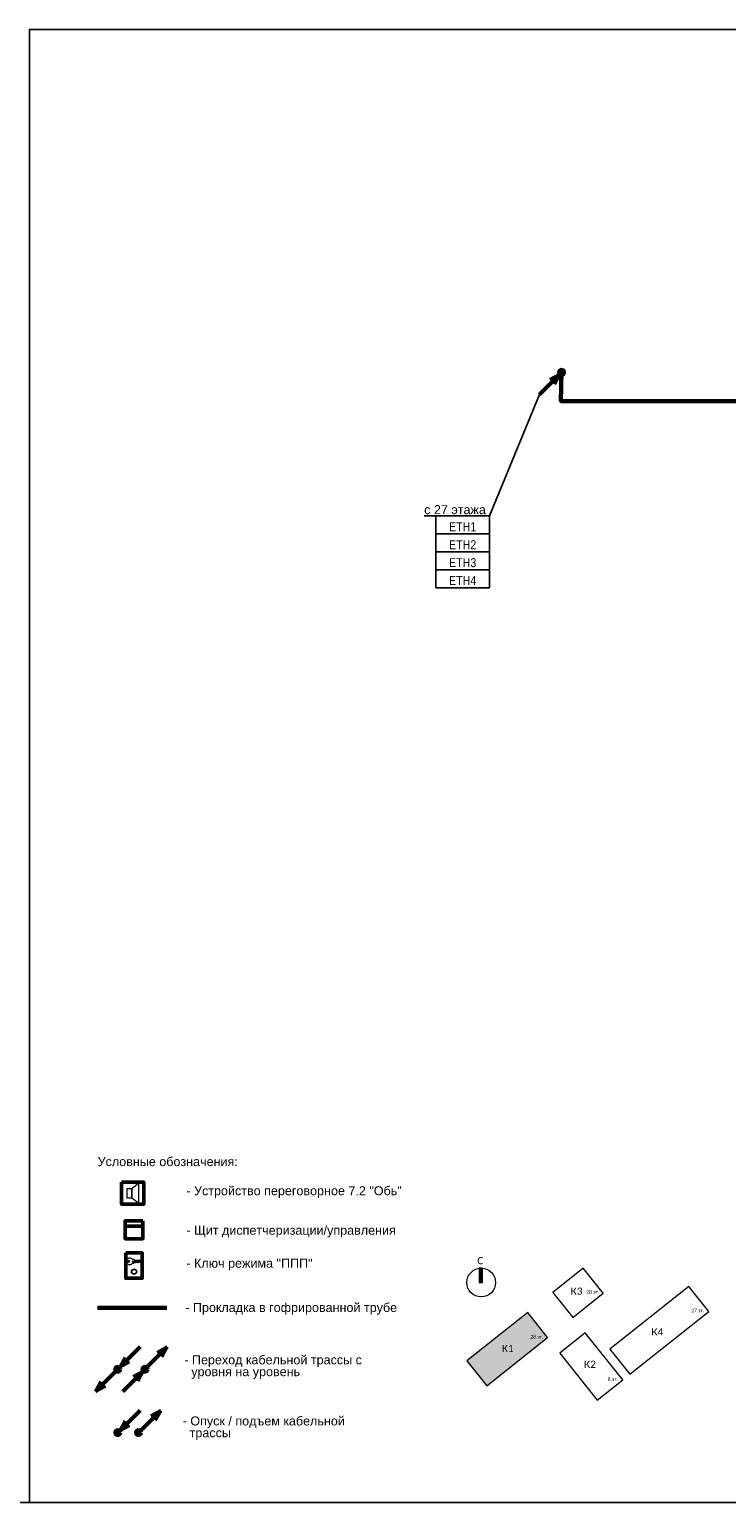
# Model space of a CAD drawing. Header units: millimetres. Extents: x -277772 to 277599, y -59564 to 282085.
# Tile 122 of 192: x -249978 to -230581, y 148277 to 189277. Entities that reach past the tile are written whole.
import ezdxf
from ezdxf import colors
from ezdxf.entities.mleader import LeaderData, LeaderLine
from ezdxf.enums import TextEntityAlignment as Align
from ezdxf.math import Vec2, Vec3

# ---------------------------------------------------------------- set-up
doc = ezdxf.new("R2018")
doc.units = ezdxf.units.MM
doc.set_wipeout_variables(frame=1)
doc.layers.add('EI_HATCH_GALV', color=7, linetype='Continuous')
doc.layers.add('UNPLOTTED', color=2, linetype='Continuous', plot=False)
for name, color, linetype, lineweight in [('КИП_выноска', 6, 'Continuous', 25), ('КИП_прибор', 140, 'Continuous', 50), ('КИП_трасса', 3, 'Continuous', 60), ('Типовые аннотации', 7, 'Continuous', 18)]:
    doc.layers.add(name, color=color, linetype=linetype, lineweight=lineweight)
doc.styles.add('Calibri Light', font='calibril.ttf', dxfattribs={"height": 2})
doc.styles.add('Calibri Light_1', font='calibril.ttf', dxfattribs={"height": 1})
doc.styles.add('CP.Text', font='arial.ttf')
doc.styles.add('GOST 2.304', font='arial.ttf', dxfattribs={"width": 0.85})
doc.linetypes.add('в трубе открыто', pattern='A,10,[133,ltypeshp.shx,S=0.75,R=0,X=-5,Y=2.5],-2.5,[130,ltypeshp.shx,S=2.5,R=-45,X=0,Y=0],-2.5', length=15)

# ---------------------------------------------------------------- blocks, each defined once
blk = doc.blocks.new('*U4')
at = {"color": 0}
blk.add_lwpolyline([(0, 410), (0, 0), (-569, 0), (-569, 410)], close=True, dxfattribs=at)
blk = doc.blocks.new('Bag_K01')
at = {"layer": 'EI_HATCH_GALV', "ltscale": 100}
h = blk.add_hatch(dxfattribs=at)
h.set_pattern_fill('ANGLE', color=256)
h.set_pattern_definition([(0, (219205.2806, 21694.9894), (0, 6.985), [5.08, -1.905]), (90, (219205.2806, 21694.9894), (-6.985, 4e-16), [5.08, -1.905])])
h.paths.add_polyline_path([(-554, 696), (0, 0), (1694, 1349), (1139, 2045)])
h.paths.add_polyline_path([(1501, 1253), (1589, 1253), (1589, 1495), (1501, 1495)], flags=24)
h.paths.add_polyline_path([(1375, 1253), (1556, 1253), (1556, 1495), (1375, 1495)], flags=24)
h.paths.add_polyline_path([(1179, 1253), (1389, 1253), (1389, 1495), (1179, 1495)], flags=24)
h.paths.add_polyline_path([(512, 809), (772, 809), (772, 1294), (512, 1294)], flags=24)
h.paths.add_polyline_path([(340, 809), (608, 809), (608, 1294), (340, 1294)], flags=24)
at = {"layer": 'Типовые аннотации', "lineweight": 9}
blk.add_hatch(color=256, dxfattribs=at).paths.add_polyline_path([(-114, 2878), (-214, 2878), (-214, 3278), (-114, 3278)])
at = {"layer": 'Типовые аннотации'}
for p, q in [((-114, 3278), (-214, 3278)), ((-214, 3278), (-214, 2878)), ((-214, 2878), (-114, 2878)), ((-114, 2878), (-114, 3278)), ((1139, 2045), (-554, 696)), ((1694, 1349), (1139, 2045)), ((0, 0), (1694, 1349)), ((-554, 696), (0, 0))]:
    blk.add_line(p, q, dxfattribs=at)
at = {"layer": 'Типовые аннотации', "lineweight": 9}
for p, q in [((2688, 3278), (1840, 2602)), ((3243, 2582), (2688, 3278)), ((1840, 2602), (2394, 1906)), ((2394, 1906), (3243, 2582)), ((5623, 2771), (3425, 1020)), ((6178, 2074), (5623, 2771)), ((3979, 324), (6178, 2074)), ((1139, 2045), (-554, 696)), ((1694, 1349), (1139, 2045)), ((0, 0), (1694, 1349)), ((2742, 1477), (2034, 913)), ((3784, 168), (2742, 1477)), ((2034, 913), (3076, -395)), ((3425, 1020), (3979, 324)), ((-554, 696), (0, 0)), ((3076, -395), (3784, 168))]:
    blk.add_line(p, q, dxfattribs=at)
at = {"layer": 'Типовые аннотации'}
blk.add_circle((-154, 2878), 400, dxfattribs=at)
at = {"layer": 'Типовые аннотации', "lineweight": 9, "attachment_point": 1}
for s, insert, char_height, width, style in [('\\fCalibri Light|b0|i0|c204|p34|;C', (-263, 3589), 200, 208.44, 'Calibri Light'), ('\\fCalibri Light|b0|i0|c204|p34|;К', (2335, 2739), 200, 208.44, 'Calibri Light'), ('\\fCalibri Light|b0|i0|c204|p34|;3', (2507, 2739), 200, 192.41, 'Calibri Light'), ('28 ', (2770, 2665), 100, 232.49, 'Calibri Light_1'), ('эт', (2962, 2665), 100, 160.34, 'Calibri Light_1'), ('\\fCalibri Light|b0|i0|c204|p34|;.', (3094, 2665), 100, 48.1, 'Calibri Light_1'), ('27 ', (5689, 2152), 100, 232.49, 'Calibri Light_1'), ('эт', (5880, 2152), 100, 160.34, 'Calibri Light_1'), ('\\fCalibri Light|b0|i0|c204|p34|;.', (6013, 2152), 100, 48.1, 'Calibri Light_1'), ('28 ', (1214, 1420), 100, 232.49, 'Calibri Light_1'), ('28 ', (1214, 1420), 100, 232.49, 'Calibri Light_1'), ('эт', (1406, 1420), 100, 160.34, 'Calibri Light_1'), ('эт', (1406, 1420), 100, 160.34, 'Calibri Light_1'), ('\\fCalibri Light|b0|i0|c204|p34|;.', (1538, 1420), 100, 48.1, 'Calibri Light_1'), ('\\fCalibri Light|b0|i0|c204|p34|;.', (1538, 1420), 100, 48.1, 'Calibri Light_1'), ('\\fCalibri Light|b0|i0|c204|p34|;К', (4582, 1605), 200, 208.44, 'Calibri Light'), ('\\fCalibri Light|b0|i0|c204|p34|;4', (4754, 1605), 200, 192.41, 'Calibri Light'), ('\\fCalibri Light|b0|i0|c204|p34|;К', (419, 1144), 200, 208.44, 'Calibri Light'), ('\\fCalibri Light|b0|i0|c204|p34|;К', (419, 1144), 200, 208.44, 'Calibri Light'), ('\\fCalibri Light|b0|i0|c204|p34|;1', (591, 1144), 200, 192.41, 'Calibri Light'), ('\\fCalibri Light|b0|i0|c204|p34|;1', (591, 1144), 200, 192.41, 'Calibri Light'), ('\\fCalibri Light|b0|i0|c204|p34|;К', (2706, 703), 200, 208.44, 'Calibri Light'), ('\\fCalibri Light|b0|i0|c204|p34|;2', (2878, 703), 200, 192.41, 'Calibri Light'), ('8 ', (3364, 238), 100, 136.29, 'Calibri Light_1'), ('эт', (3476, 238), 100, 160.34, 'Calibri Light_1'), ('\\fCalibri Light|b0|i0|c204|p34|;.', (3608, 238), 100, 48.1, 'Calibri Light_1')]:
    blk.add_mtext(s, dxfattribs=dict(at, insert=insert, char_height=char_height, width=width, style=style))
blk = doc.blocks.new('*U72')
at = {"lineweight": 50}
h = blk.add_hatch(color=256, dxfattribs=at)
h.dxf.hatch_style = 1
edge = h.paths.add_edge_path()
edge.add_arc((0, 0), 0.75, -134.4723, 225.5277)
for q in [(-6.13, -6.24), (-3.27, -2.05), (-1.98, -3.31)]:
    blk.add_line((-0.53, -0.54), q, dxfattribs=at)
blk.add_circle((0, 0), 0.75, dxfattribs=at)
blk = doc.blocks.new('_None')
blk = doc.blocks.new('*U11')
at = {"color": 0, "lineweight": 30, "style": 'GOST 2.304', "width": 0.85}
for tag, p in [('ИМЯ_КАБЕЛЯ_3', (7.46, -12.5)), ('ИМЯ_КАБЕЛЯ_4', (7.46, -17.5)), ('ИМЯ_КАБЕЛЯ_5', (7.46, -22.5)), ('ИМЯ_КАБЕЛЯ_6', (7.46, -27.5)), ('ИМЯ_КАБЕЛЯ_7', (7.46, -32.5)), ('ИМЯ_КАБЕЛЯ_8', (7.46, -37.5)), ('ИМЯ_КАБЕЛЯ_9', (7.46, -42.5))]:
    blk.add_attdef(tag, text='', height=2.5, dxfattribs=at).set_placement(p, align=Align.BOTTOM_CENTER)
at = {"linetype": 'Continuous'}
blk.add_wipeout([(0, 2.5), (14.92, 2.5), (14.92, -2.5), (0, -2.5)], dxfattribs=at)
at = {"color": 0}
blk.add_line((0, -2.5), (0, 0), dxfattribs=at)
at = {"color": 0, "linetype": 'Continuous'}
blk.add_lwpolyline([(0, -2.5), (14.92, -2.5), (14.92, 2.5), (0, 2.5)], close=True, dxfattribs=at)
at = {"color": 0, "linetype": 'Continuous', "lineweight": 30, "ltscale": 75, "width": 0.85, "flags": 104}
blk.add_attdef('ПРИМЕЧАНИЕ_1', text='', height=2.5, dxfattribs=at).set_placement((7.46, 3.61), align=Align.BOTTOM_CENTER)
at = {"color": 0, "lineweight": 30, "style": 'GOST 2.304', "width": 0.85}
for tag, p in [('ИМЯ_КАБЕЛЯ_1', (7.46, -2.5)), ('ИМЯ_КАБЕЛЯ_2', (7.46, -7.5))]:
    blk.add_attdef(tag, text='', height=2.5, dxfattribs=at).set_placement(p, align=Align.BOTTOM_CENTER)
at = {"color": 0, "lineweight": 30, "width": 0.85, "flags": 104}
blk.add_attdef('ПРИМЕЧАНИЕ_2', text='', height=2.5, dxfattribs=at).set_placement((7.46, -7.53), align=Align.BOTTOM_CENTER)
blk = doc.blocks.new('A$C449d8904')
blk.add_lwpolyline([(0, 309), (0, 0), (307, 0), (307, 309)], close=True)
at = {"lineweight": 18}
for points in [[(70, 216), (70, 91), (140, 91), (140, 216)], [(237, 17), (237, 292), (140, 216), (140, 91)]]:
    blk.add_lwpolyline(points, close=True, dxfattribs=at)
blk = doc.blocks.new('*U13')
at = {"lineweight": 50}
h = blk.add_hatch(color=256, dxfattribs=at)
h.dxf.hatch_style = 1
edge = h.paths.add_edge_path()
edge.add_arc((0, 0), 0.75, 45, 405)
for q in [(6.19, 6.19), (2.02, 3.29), (3.29, 2.02)]:
    blk.add_line((0.53, 0.53), q, dxfattribs=at)
blk.add_circle((0, 0), 0.75, dxfattribs=at)
blk = doc.blocks.new('*U35')
at = {"lineweight": 50}
h = blk.add_hatch(color=256, dxfattribs=at)
h.dxf.hatch_style = 1
edge = h.paths.add_edge_path()
edge.add_arc((0, 0), 0.75, 45, 405)
for p, q in [((0.53, 0.53), (6.19, 6.19)), ((6.19, 6.19), (3.43, 4.7)), ((6.19, 6.19), (4.7, 3.43))]:
    blk.add_line(p, q, dxfattribs=at)
blk.add_circle((0, 0), 0.75, dxfattribs=at)
blk = doc.blocks.new('*U36')
at = {"lineweight": 50}
h = blk.add_hatch(color=256, dxfattribs=at)
h.dxf.hatch_style = 1
edge = h.paths.add_edge_path()
edge.add_arc((0, 0), 0.75, -135, 225)
for p, q in [((-0.53, -0.53), (-6.19, -6.19)), ((-6.19, -6.19), (-4.7, -3.43)), ((-6.19, -6.19), (-3.43, -4.7))]:
    blk.add_line(p, q, dxfattribs=at)
blk.add_circle((0, 0), 0.75, dxfattribs=at)
blk = doc.blocks.new('*U37')
at = {"lineweight": 50}
h = blk.add_hatch(color=256, dxfattribs=at)
h.dxf.hatch_style = 1
edge = h.paths.add_edge_path()
edge.add_arc((0, 0), 0.75, -135, 225)
for q in [(-6.19, -6.19), (-3.29, -2.02), (-2.02, -3.29)]:
    blk.add_line((-0.53, -0.53), q, dxfattribs=at)
blk.add_circle((0, 0), 0.75, dxfattribs=at)
blk = doc.blocks.new('Шкаф')
at = {"linetype": 'Continuous'}
blk.add_wipeout([(-2.5, -2.5), (-2.5, 2.5), (2.5, 2.5), (2.5, -2.5)], dxfattribs=at)
at = {"color": 0, "linetype": 'Continuous'}
for points in [[(-2.5, -2.5), (2.5, -2.5), (2.5, 2.5), (-2.5, 2.5)], [(-2.5, -2.5), (2.5, -2.5), (2.5, -1), (-2.5, -1)]]:
    blk.add_lwpolyline(points, close=True, dxfattribs=at)
blk = doc.blocks.new('A$C5ef3676d')
blk.add_lwpolyline([(0, 470), (307, 470), (307, 0), (0, 0)], close=True)
at = {"lineweight": 18}
for points in [[(284, 309), (135, 309), (119, 315), (292, 315)], [(125, 345), (140, 356), (146, 356), (150, 353), (150, 339), (275, 339), (296, 324), (296, 320), (269, 294), (254, 294), (243, 305), (226, 288), (224, 288)], [(220, 288), (216, 288), (199, 303), (182, 286), (169, 298), (150, 298), (150, 275), (146, 273), (125, 284)]]:
    blk.add_lwpolyline(points, dxfattribs=at)
at = {"lineweight": 25}
blk.add_lwpolyline([(220, 288), (222, 292), (224, 288)], dxfattribs=at)
blk.add_circle((56, 314), 13.8, dxfattribs=at)
at = {"lineweight": 18}
for radius in [49.7, 41.3]:
    blk.add_circle((156, 122), radius, dxfattribs=at)
for points, knots in [([(15, 314), (15, 323), (16, 332), (23, 349), (28, 356), (37, 366), (41, 369), (50, 374), (54, 376), (59, 377)], [0, 0, 0, 0, 0.547336, 0.547336, 1.063434, 1.063434, 1.361474, 1.361474, 1.660846, 1.660846, 1.660846, 1.660846]), ([(59, 252), (53, 253), (46, 256), (35, 265), (30, 271), (22, 282), (19, 288), (16, 301), (15, 307), (15, 314)], [0, 0, 0, 0, 0.417934, 0.417934, 0.875269, 0.875269, 1.256039, 1.256039, 1.653364, 1.653364, 1.653364, 1.653364]), ([(59, 377), (66, 379), (72, 379), (86, 378), (93, 376), (104, 369), (109, 365), (118, 356), (122, 350), (125, 344)], [0, 0, 0, 0, 0.41198, 0.41198, 0.823657, 0.823657, 1.201793, 1.201793, 1.602028, 1.602028, 1.602028, 1.602028]), ([(125, 285), (121, 277), (116, 270), (104, 259), (98, 255), (86, 251), (81, 250), (70, 250), (65, 250), (59, 252)], [0, 0, 0, 0, 0.510094, 0.510094, 0.964236, 0.964236, 1.282131, 1.282131, 1.607848, 1.607848, 1.607848, 1.607848])]:
    blk.add_open_spline(points, degree=3, knots=knots, dxfattribs=at)

msp = doc.modelspace()

# ---------------------------------------------------------------- linework, layer by layer
at = {"layer": 'UNPLOTTED', "color": 1, "ltscale": 100}
msp.add_xline((-94774, 148277), (1, 0), dxfattribs=at)
at = {"layer": 'КИП_трасса', "linetype": 'в трубе открыто', "ltscale": 100}
msp.add_line((-248082, 153695), (-246156, 153695), dxfattribs=at)
msp.add_lwpolyline([(-235170, 179737), (-235190, 178933), (-224805, 178933), (-224805, 176523)], dxfattribs=at)

# ---------------------------------------------------------------- block references
at = {"layer": 'UNPLOTTED', "xscale": 100, "yscale": 100, "zscale": 100}
msp.add_blockref('*U4', (-193078, 148277), dxfattribs=at)
at = {"layer": 'КИП_выноска', "xscale": 100, "yscale": 100, "zscale": 100}
for name, p in [('*U72', (-235170, 179737)), ('*U13', (-247521, 151987)), ('*U35', (-246764, 151987)), ('*U36', (-247521, 151987)), ('*U37', (-246764, 151987)), ('*U13', (-247521, 150223)), ('*U35', (-246946, 150223))]:
    msp.add_blockref(name, p, dxfattribs=at)
at = {"layer": 'КИП_прибор'}
for name, p, xscale, yscale, zscale in [('A$C449d8904', (-247413, 156579), 2, 2, 2), ('A$C5ef3676d', (-247300, 154517), 1.5, 1.5, 1.5)]:
    msp.add_blockref(name, p, dxfattribs=dict(at, xscale=xscale, yscale=yscale, zscale=zscale))
at = {"layer": 'КИП_трасса', "linetype": 'в трубе открыто'}
msp.add_blockref('Bag_K01', (-237254, 151521), dxfattribs=at)

# ---------------------------------------------------------------- texts
at = {"style": 'CP.Text'}
msp.add_text('Условные обозначения:', height=250, dxfattribs=at).set_placement((-248081, 157766), align=Align.MIDDLE_LEFT)
at = {"char_height": 250, "width": 7645.45, "attachment_point": 4, "line_spacing_factor": 0.9, "style": 'CP.Text'}
for s, insert in [('- Устройство переговорное 7.2 "Обь"', (-245613, 156917)), ('- Щит диспетчеризации/управления', (-245613, 155818)), ('- Ключ режима "ППП"', (-245613, 154900)), ('- Прокладка в гофрированной трубе', (-245643, 153668))]:
    msp.add_mtext(s, dxfattribs=dict(at, insert=insert))
at = {"linetype": 'Continuous', "char_height": 250, "width": 5658.48, "attachment_point": 4, "line_spacing_factor": 0.792, "style": 'CP.Text'}
for s, insert in [('- Переход кабельной трассы с   \\P  уровня на уровень', (-245670, 152046)), ('- Опуск / подъем кабельной\\P  трассы ', (-245716, 150345))]:
    msp.add_mtext(s, dxfattribs=dict(at, insert=insert))

# ---------------------------------------------------------------- leaders
at = {"layer": 'КИП_выноска'}
ml = msp.add_multileader_mtext('Standard', dxfattribs=at)
ml.set_content('\\pxt12;с 27 этажа', color=256, style='CP.Text')
ml.set_leader_properties(color=256, linetype='ByLayer', lineweight=-1)
ml.set_arrow_properties(name='NONE')
ml.build(insert=Vec2(0, 0))
ml.multileader.update_dxf_attribs({"has_dogleg": 0, "text_left_attachment_type": 6, "text_right_attachment_type": 6, "dogleg_length": 0.5, "arrow_head_size": 300})
ctx = ml.context
ctx.base_point, ctx.char_height, ctx.arrow_head_size, ctx.landing_gap_size, ctx.plane_origin = Vec3(-239067, 175736), 250, 300, 100, Vec3(-236146, 173578)
ctx.left_attachment, ctx.right_attachment, ctx.text_align_type = 6, 6, 2
notes = []
notes.append((ctx, [(1, (1, 1, 0), (-237177, 175736), (-1, 0), 0.5, [(0, [(-235783, 179113)], 0, [])])]))
ctx.mtext.insert, ctx.mtext.width, ctx.mtext.defined_height, ctx.mtext.alignment, ctx.mtext.flow_direction = Vec3(-237278, 176036), 5412.48, 319, 3, 5
for ctx, leaders in notes:
    for number, flags, end, landing, length, lines in leaders:
        leader = LeaderData()
        leader.index, (leader.has_last_leader_line, leader.has_dogleg_vector, leader.attachment_direction) = number, flags
        leader.last_leader_point, leader.dogleg_vector, leader.dogleg_length = Vec3(end), Vec3(landing), length
        for number, points, colour, breaks in lines:
            line = LeaderLine()
            line.index, line.vertices, line.color, line.breaks = number, Vec3.list(points), colors.encode_raw_color(colour), breaks
            leader.lines.append(line)
        ctx.leaders.append(leader)

# ---------------------------------------------------------------- next in the draw order: block references
ref = msp.add_blockref('*U11', (-238670, 175486), dxfattribs=dict(at, xscale=100, yscale=100, zscale=100))
lines = msp.add_mtext('\\W0.8500;', dxfattribs={"layer": '0', "color": 0, "linetype": 'Continuous', "lineweight": 30, "ltscale": 75, "insert": (-237924, 175847), "char_height": 2.5, "attachment_point": 1})
ref.add_attrib('ПРИМЕЧАНИЕ_1', '', (-237924, 175847), dxfattribs={"flags": 104}).embed_mtext(lines)
ref.add_attrib('ИМЯ_КАБЕЛЯ_1', 'ETH1', dxfattribs={"layer": '0', "color": 0, "lineweight": 30, "height": 250, "style": 'GOST 2.304', "width": 0.85}).set_placement((-237924, 175236), align=Align.BOTTOM_CENTER)
lines = msp.add_mtext('\\W0.8500;', dxfattribs={"layer": '0', "color": 0, "lineweight": 30, "insert": (-237924, 174733), "char_height": 2.5, "attachment_point": 1})
ref.add_attrib('ПРИМЕЧАНИЕ_2', '', (-237924, 174733), dxfattribs={"flags": 104}).embed_mtext(lines)
at = {"layer": 'КИП_прибор', "linetype": 'ByBlock', "xscale": 100, "yscale": 100, "zscale": 100, "rotation": 180}
msp.add_blockref('Шкаф', (-247070, 155867), dxfattribs=at)

# ---------------------------------------------------------------- next in the draw order: block references
at = {"layer": 'КИП_выноска'}
ref = msp.add_blockref('*U11', (-238670, 174986), dxfattribs=dict(at, xscale=100, yscale=100, zscale=100))
lines = msp.add_mtext('\\W0.8500;', dxfattribs={"layer": '0', "color": 0, "linetype": 'Continuous', "lineweight": 30, "ltscale": 75, "insert": (-237924, 175347), "char_height": 2.5, "attachment_point": 1})
ref.add_attrib('ПРИМЕЧАНИЕ_1', '', (-237924, 175347), dxfattribs={"flags": 104}).embed_mtext(lines)
ref.add_attrib('ИМЯ_КАБЕЛЯ_1', 'ETH2', dxfattribs={"layer": '0', "color": 0, "lineweight": 30, "height": 250, "style": 'GOST 2.304', "width": 0.85}).set_placement((-237924, 174736), align=Align.BOTTOM_CENTER)
lines = msp.add_mtext('\\W0.8500;', dxfattribs={"layer": '0', "color": 0, "lineweight": 30, "insert": (-237924, 174233), "char_height": 2.5, "attachment_point": 1})
ref.add_attrib('ПРИМЕЧАНИЕ_2', '', (-237924, 174233), dxfattribs={"flags": 104}).embed_mtext(lines)

# ---------------------------------------------------------------- next in the draw order: block references
ref = msp.add_blockref('*U11', (-238670, 174486), dxfattribs=dict(at, xscale=100, yscale=100, zscale=100))
lines = msp.add_mtext('\\W0.8500;', dxfattribs={"layer": '0', "color": 0, "linetype": 'Continuous', "lineweight": 30, "ltscale": 75, "insert": (-237924, 174847), "char_height": 2.5, "attachment_point": 1})
ref.add_attrib('ПРИМЕЧАНИЕ_1', '', (-237924, 174847), dxfattribs={"flags": 104}).embed_mtext(lines)
ref.add_attrib('ИМЯ_КАБЕЛЯ_1', 'ETH3', dxfattribs={"layer": '0', "color": 0, "lineweight": 30, "height": 250, "style": 'GOST 2.304', "width": 0.85}).set_placement((-237924, 174236), align=Align.BOTTOM_CENTER)
lines = msp.add_mtext('\\W0.8500;', dxfattribs={"layer": '0', "color": 0, "lineweight": 30, "insert": (-237924, 173733), "char_height": 2.5, "attachment_point": 1})
ref.add_attrib('ПРИМЕЧАНИЕ_2', '', (-237924, 173733), dxfattribs={"flags": 104}).embed_mtext(lines)

# ---------------------------------------------------------------- next in the draw order: block references
ref = msp.add_blockref('*U11', (-238670, 173986), dxfattribs=dict(at, xscale=100, yscale=100, zscale=100))
lines = msp.add_mtext('\\W0.8500;', dxfattribs={"layer": '0', "color": 0, "linetype": 'Continuous', "lineweight": 30, "ltscale": 75, "insert": (-237924, 174347), "char_height": 2.5, "attachment_point": 1})
ref.add_attrib('ПРИМЕЧАНИЕ_1', '', (-237924, 174347), dxfattribs={"flags": 104}).embed_mtext(lines)
ref.add_attrib('ИМЯ_КАБЕЛЯ_1', 'ETH4', dxfattribs={"layer": '0', "color": 0, "lineweight": 30, "height": 250, "style": 'GOST 2.304', "width": 0.85}).set_placement((-237924, 173736), align=Align.BOTTOM_CENTER)
lines = msp.add_mtext('\\W0.8500;', dxfattribs={"layer": '0', "color": 0, "lineweight": 30, "insert": (-237924, 173233), "char_height": 2.5, "attachment_point": 1})
ref.add_attrib('ПРИМЕЧАНИЕ_2', '', (-237924, 173233), dxfattribs={"flags": 104}).embed_mtext(lines)

doc.saveas('drawing.dxf')
